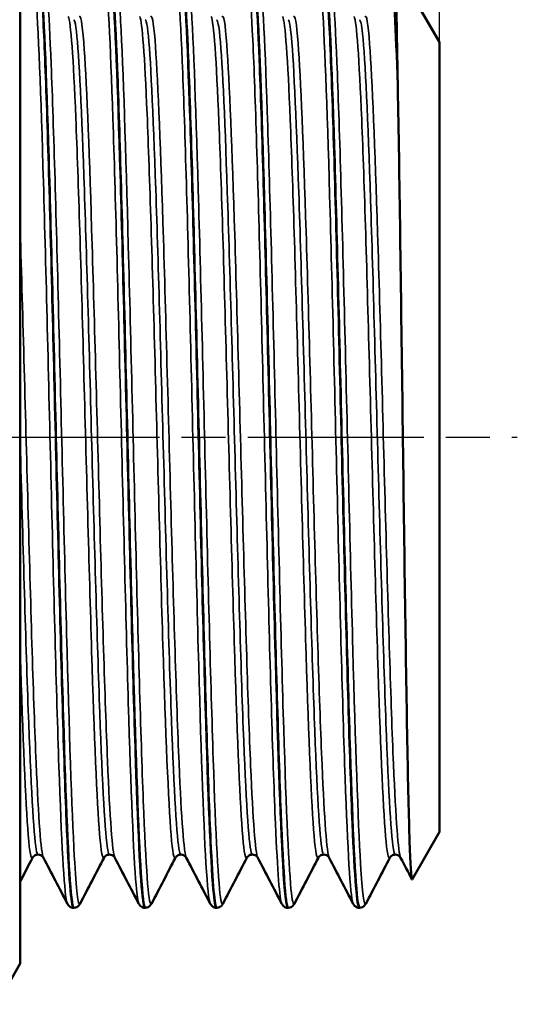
# Model space of a CAD drawing. Header units: millimetres. Extents: x 0 to 698, y -67 to 297.
# Tile 5 of 18: x 60 to 76, y 103 to 135. Entities that reach past the tile are written whole.
import ezdxf

# ---------------------------------------------------------------- set-up
doc = ezdxf.new("R2010")
doc.units = ezdxf.units.MM
doc.linetypes.add('CHAIN', pattern=[0.7087, 0.4724, -0.0591, 0.1181, -0.0591])
for name, color, linetype, lineweight in [('Видимые тонкие (ГОСТ)', 7, 'Continuous', 35), ('Видимый контур (ГОСТ)', 7, 'Continuous', 50), ('Осевая линия (ГОСТ)', 7, 'Continuous', 25), ('Размер (ГОСТ)', 7, 'Continuous', 25)]:
    doc.layers.add(name, color=color, linetype=linetype, lineweight=lineweight)
doc.styles.add('Обычный текст (ГОСТ)', font='GOST Common Italic.ttf')
doc.dimstyles.new('Обычный (ГОСТ)', dxfattribs={"dimtxt": 3.5, "dimasz": 3.5, "dimexe": 1, "dimexo": 0, "dimgap": 0.5, "dimtad": 1, "dimrnd": 1e-08, "dimtxsty": 'Обычный текст (ГОСТ)', "dimblk": 'Filled-1', "dimcen": 0.09, "dimdle": 15, "dimclrd": 256, "dimclre": 256, "dimclrt": 256, "dimazin": 2, "dimtfac": 0.714286, "dimtdec": 3, "dimtmove": 0, "dimatfit": 3, "dimfxl": 1, "dimtolj": 1, "dimlwd": 25, "dimlwe": 25, "dimarcsym": 0})

# ---------------------------------------------------------------- blocks, each defined once
blk = doc.blocks.new('Filled-1')
at = {"color": 0}
for p, q in [((0, 0), (-1, 0.1429)), ((-1, 0.1429), (-1, -0.1429)), ((-1, 0), (0, 0)), ((-1, -0.1429), (0, 0))]:
    blk.add_line(p, q, dxfattribs=at)
at = {"color": 0, "flags": 128}
blk.add_lwpolyline([(-1, -0.1429), (0, 0), (-1, 0.1429), (-1, -0.1429)], dxfattribs=at)
at = {"color": 0}
blk.add_solid([(-1, -0.1429), (0, 0), (-1, 0.1429), (-1, -0.1429)], dxfattribs=at)
blk = doc.blocks.new('*D11')
at = {"layer": 'Defpoints', "color": 0, "linetype": 'Continuous', "transparency": 16777216}
for p in [(73.942, 146.688), (73.942, 133.957), (42.616, 128.829)]:
    blk.add_point(p, dxfattribs=at)
at = {"layer": 'Размер (ГОСТ)', "linetype": 'Continuous', "lineweight": 25, "transparency": 16777216}
for p, q in [((42.616, 128.829), (42.616, 147.688)), ((73.942, 133.957), (73.942, 147.688)), ((46.116, 146.688), (70.442, 146.688))]:
    blk.add_line(p, q, dxfattribs=at)
at = {"layer": 'Размер (ГОСТ)', "linetype": 'Continuous', "lineweight": 25, "transparency": 16777216, "xscale": 3.5, "yscale": 3.5, "zscale": 3.5, "rotation": 180}
blk.add_blockref('Filled-1', (42.616, 146.688), dxfattribs=at)
at = {"layer": 'Размер (ГОСТ)', "linetype": 'Continuous', "lineweight": 25, "transparency": 16777216, "xscale": 3.5, "yscale": 3.5, "zscale": 3.5}
blk.add_blockref('Filled-1', (73.942, 146.688), dxfattribs=at)
at = {"layer": 'Размер (ГОСТ)', "linetype": 'Continuous', "lineweight": 25, "transparency": 16777216, "insert": (53.522, 150.688), "char_height": 3.5, "attachment_point": 1, "style": 'Обычный текст (ГОСТ)'}
blk.add_mtext('\\A1; \\fGOST Common|b0|i1;\\H3.5000;31.5', dxfattribs=at)

msp = doc.modelspace()

# ---------------------------------------------------------------- linework, layer by layer
at = {"layer": 'Видимые тонкие (ГОСТ)'}
for points, knots in [([(60.808, 136.256), (60.852, 136.34), (60.896, 136.103), (60.94, 135.542), (61.023, 134.488), (61.106, 132.297), (61.189, 129.443), (61.272, 126.589), (61.355, 123.092), (61.437, 119.706), (61.52, 116.321), (61.603, 113.072), (61.686, 110.658), (61.769, 108.245), (61.852, 106.685), (61.935, 106.313), (61.942, 106.279), (61.95, 106.255), (61.958, 106.241)], [1.52404, 1.52404, 1.52404, 1.52404, 1.885536, 1.885536, 1.885536, 2.565174, 2.565174, 2.565174, 3.244633, 3.244633, 3.244633, 3.923917, 3.923917, 3.923917, 4.60303, 4.60303, 4.60303, 4.665632, 4.665632, 4.665632, 4.665632]), ([(61.218, 136.263), (61.291, 136.116), (61.364, 135.054), (61.437, 133.24), (61.52, 131.188), (61.603, 128.187), (61.686, 124.885), (61.769, 121.584), (61.852, 118.005), (61.935, 114.92), (62.018, 111.835), (62.1, 109.266), (62.183, 107.765), (62.245, 106.652), (62.306, 106.133), (62.368, 106.245)], [7.900738, 7.900738, 7.900738, 7.900738, 8.501308, 8.501308, 8.501308, 9.180593, 9.180593, 9.180593, 9.859706, 9.859706, 9.859706, 10.538652, 10.538652, 10.538652, 11.042331, 11.042331, 11.042331, 11.042331]), ([(63.108, 136.259), (63.131, 136.305), (63.154, 136.263), (63.177, 136.129), (63.26, 135.647), (63.342, 133.985), (63.425, 131.501), (63.508, 129.016), (63.591, 125.727), (63.673, 122.339), (63.756, 118.952), (63.839, 115.491), (63.921, 112.698), (64.004, 109.907), (64.087, 107.804), (64.169, 106.841), (64.199, 106.498), (64.228, 106.301), (64.258, 106.247)], [7.807225, 7.807225, 7.807225, 7.807225, 7.996171, 7.996171, 7.996171, 8.674342, 8.674342, 8.674342, 9.35237, 9.35237, 9.35237, 10.030258, 10.030258, 10.030258, 10.708011, 10.708011, 10.708011, 10.948818, 10.948818, 10.948818, 10.948818]), ([(63.518, 136.257), (63.57, 136.154), (63.621, 135.606), (63.673, 134.638), (63.756, 133.094), (63.839, 130.493), (63.921, 127.394), (64.004, 124.295), (64.087, 120.72), (64.169, 117.436), (64.252, 114.153), (64.335, 111.183), (64.418, 109.166), (64.501, 107.132), (64.584, 106.082), (64.668, 106.24)], [14.183923, 14.183923, 14.183923, 14.183923, 14.609046, 14.609046, 14.609046, 15.286934, 15.286934, 15.286934, 15.964687, 15.964687, 15.964687, 16.642308, 16.642308, 16.642308, 17.325516, 17.325516, 17.325516, 17.325516]), ([(65.408, 136.263), (65.413, 136.274), (65.418, 136.279), (65.423, 136.28), (65.506, 136.296), (65.589, 135.104), (65.673, 132.964), (65.756, 130.825), (65.839, 127.754), (65.922, 124.417), (66.005, 121.082), (66.088, 117.506), (66.171, 114.462), (66.254, 111.421), (66.337, 108.933), (66.42, 107.539), (66.466, 106.771), (66.512, 106.337), (66.558, 106.248)], [14.09041, 14.09041, 14.09041, 14.09041, 14.132546, 14.132546, 14.132546, 14.814377, 14.814377, 14.814377, 15.495767, 15.495767, 15.495767, 16.176731, 16.176731, 16.176731, 16.857286, 16.857286, 16.857286, 17.232003, 17.232003, 17.232003, 17.232003]), ([(65.818, 136.256), (65.852, 136.191), (65.887, 135.925), (65.922, 135.459), (66.005, 134.347), (66.088, 132.1), (66.171, 129.206), (66.254, 126.313), (66.337, 122.794), (66.42, 119.411), (66.503, 116.029), (66.586, 112.807), (66.669, 110.44), (66.752, 108.075), (66.835, 106.581), (66.918, 106.282), (66.935, 106.222), (66.951, 106.21), (66.968, 106.243)], [20.467109, 20.467109, 20.467109, 20.467109, 20.752443, 20.752443, 20.752443, 21.433407, 21.433407, 21.433407, 22.113962, 22.113962, 22.113962, 22.794125, 22.794125, 22.794125, 23.473911, 23.473911, 23.473911, 23.608701, 23.608701, 23.608701, 23.608701]), ([(67.708, 136.261), (67.776, 136.385), (67.844, 135.723), (67.912, 134.349), (67.995, 132.683), (68.078, 129.982), (68.161, 126.827), (68.243, 123.674), (68.326, 120.089), (68.409, 116.842), (68.491, 113.597), (68.574, 110.713), (68.657, 108.81), (68.724, 107.268), (68.791, 106.378), (68.858, 106.243)], [20.373596, 20.373596, 20.373596, 20.373596, 20.932935, 20.932935, 20.932935, 21.611079, 21.611079, 21.611079, 22.288941, 22.288941, 22.288941, 22.966538, 22.966538, 22.966538, 23.515188, 23.515188, 23.515188, 23.515188]), ([(68.118, 136.261), (68.132, 136.235), (68.146, 136.174), (68.161, 136.078), (68.243, 135.523), (68.326, 133.793), (68.409, 131.26), (68.491, 128.727), (68.574, 125.41), (68.657, 122.02), (68.74, 118.602), (68.824, 115.134), (68.907, 112.373), (68.99, 109.616), (69.073, 107.582), (69.157, 106.715), (69.194, 106.33), (69.231, 106.176), (69.268, 106.248)], [26.750294, 26.750294, 26.750294, 26.750294, 26.867754, 26.867754, 26.867754, 27.545617, 27.545617, 27.545617, 28.223213, 28.223213, 28.223213, 28.906392, 28.906392, 28.906392, 29.588608, 29.588608, 29.588608, 29.891887, 29.891887, 29.891887, 29.891887]), ([(70.008, 136.256), (70.056, 136.347), (70.104, 136.052), (70.153, 135.375), (70.235, 134.213), (70.318, 131.932), (70.401, 129.023), (70.484, 126.117), (70.566, 122.603), (70.649, 119.239), (70.732, 115.848), (70.816, 112.632), (70.899, 110.291), (70.982, 107.956), (71.065, 106.509), (71.148, 106.263), (71.151, 106.253), (71.155, 106.246), (71.158, 106.24)], [26.656781, 26.656781, 26.656781, 26.656781, 27.052498, 27.052498, 27.052498, 27.73089, 27.73089, 27.73089, 28.408708, 28.408708, 28.408708, 29.091727, 29.091727, 29.091727, 29.772908, 29.772908, 29.772908, 29.798374, 29.798374, 29.798374, 29.798374]), ([(70.418, 136.263), (70.495, 136.111), (70.572, 134.937), (70.649, 132.95), (70.732, 130.802), (70.816, 127.719), (70.899, 124.372), (70.982, 121.034), (71.065, 117.457), (71.148, 114.418), (71.231, 111.386), (71.314, 108.91), (71.397, 107.524), (71.454, 106.575), (71.511, 106.142), (71.568, 106.246)], [33.033479, 33.033479, 33.033479, 33.033479, 33.665384, 33.665384, 33.665384, 34.348402, 34.348402, 34.348402, 35.029584, 35.029584, 35.029584, 35.709192, 35.709192, 35.709192, 36.175072, 36.175072, 36.175072, 36.175072]), ([(72.308, 136.257), (72.336, 136.314), (72.365, 136.235), (72.394, 136.015), (72.463, 135.484), (72.532, 134.146), (72.601, 132.205)], [32.9399664, 32.9399664, 32.9399664, 32.9399664, 33.1749516, 33.1749516, 33.1749516, 33.7408894, 33.7408894, 33.7408894, 33.7408894]), ([(61.989, 134.783), (62.07, 134.625), (62.15, 133.461), (62.231, 131.517), (62.316, 129.462), (62.401, 126.551), (62.486, 123.444), (62.571, 120.337), (62.656, 117.058), (62.741, 114.35), (62.826, 111.641), (62.911, 109.524), (62.996, 108.476), (63.044, 107.887), (63.091, 107.638), (63.139, 107.728)], [7.905832, 7.905832, 7.905832, 7.905832, 8.565164, 8.565164, 8.565164, 9.26231, 9.26231, 9.26231, 9.959274, 9.959274, 9.959274, 10.656061, 10.656061, 10.656061, 11.047424, 11.047424, 11.047424, 11.047424]), ([(62.163, 134.68), (62.187, 134.682), (62.211, 134.598), (62.235, 134.427), (62.32, 133.816), (62.405, 132.094), (62.49, 129.653), (62.576, 127.212), (62.661, 124.072), (62.746, 120.945), (62.831, 117.818), (62.916, 114.73), (63.002, 112.382), (63.087, 110.034), (63.172, 108.444), (63.257, 107.973), (63.276, 107.87), (63.294, 107.821), (63.313, 107.823)], [7.853982, 7.853982, 7.853982, 7.853982, 8.050437, 8.050437, 8.050437, 8.749138, 8.749138, 8.749138, 9.447656, 9.447656, 9.447656, 10.145996, 10.145996, 10.145996, 10.844162, 10.844162, 10.844162, 10.995574, 10.995574, 10.995574, 10.995574]), ([(62.336, 134.776), (62.386, 134.869), (62.436, 134.593), (62.486, 133.947), (62.571, 132.847), (62.656, 130.684), (62.741, 127.947), (62.826, 125.211), (62.911, 121.923), (62.996, 118.827), (63.081, 115.731), (63.166, 112.851), (63.251, 110.838), (63.329, 108.982), (63.408, 107.876), (63.486, 107.721)], [7.802132, 7.802132, 7.802132, 7.802132, 8.210965, 8.210965, 8.210965, 8.907929, 8.907929, 8.907929, 9.604717, 9.604717, 9.604717, 10.301332, 10.301332, 10.301332, 10.943724, 10.943724, 10.943724, 10.943724]), ([(64.289, 134.783), (64.368, 134.628), (64.446, 133.515), (64.525, 131.649), (64.61, 129.634), (64.695, 126.756), (64.78, 123.664), (64.865, 120.573), (64.949, 117.291), (65.034, 114.56), (65.122, 111.737), (65.21, 109.526), (65.297, 108.457), (65.345, 107.881), (65.392, 107.639), (65.439, 107.729)], [14.189017, 14.189017, 14.189017, 14.189017, 14.833316, 14.833316, 14.833316, 15.528986, 15.528986, 15.528986, 16.224514, 16.224514, 16.224514, 16.943339, 16.943339, 16.943339, 17.330609, 17.330609, 17.330609, 17.330609]), ([(64.463, 134.68), (64.486, 134.682), (64.51, 134.599), (64.534, 134.429), (64.619, 133.823), (64.704, 132.111), (64.789, 129.68), (64.874, 127.25), (64.959, 124.12), (65.045, 120.999), (65.133, 117.759), (65.221, 114.556), (65.309, 112.169), (65.395, 109.849), (65.481, 108.316), (65.567, 107.924), (65.582, 107.854), (65.597, 107.82), (65.613, 107.822)], [14.137167, 14.137167, 14.137167, 14.137167, 14.332527, 14.332527, 14.332527, 15.029737, 15.029737, 15.029737, 15.726804, 15.726804, 15.726804, 16.45051, 16.45051, 16.45051, 17.153805, 17.153805, 17.153805, 17.27876, 17.27876, 17.27876, 17.27876]), ([(64.636, 134.776), (64.684, 134.866), (64.732, 134.616), (64.78, 134.024), (64.865, 132.975), (64.949, 130.861), (65.034, 128.158), (65.122, 125.364), (65.21, 121.964), (65.297, 118.772), (65.383, 115.657), (65.469, 112.765), (65.554, 110.76), (65.632, 108.95), (65.709, 107.875), (65.786, 107.721)], [14.085317, 14.085317, 14.085317, 14.085317, 14.477642, 14.477642, 14.477642, 15.17317, 15.17317, 15.17317, 15.891995, 15.891995, 15.891995, 16.593652, 16.593652, 16.593652, 17.22691, 17.22691, 17.22691, 17.22691]), ([(66.589, 134.783), (66.671, 134.623), (66.754, 133.409), (66.836, 131.391), (66.921, 129.298), (67.006, 126.356), (67.091, 123.234), (67.177, 120.114), (67.262, 116.839), (67.347, 114.152), (67.432, 111.467), (67.517, 109.392), (67.603, 108.396), (67.648, 107.863), (67.694, 107.642), (67.739, 107.728)], [20.472202, 20.472202, 20.472202, 20.472202, 21.145631, 21.145631, 21.145631, 21.844355, 21.844355, 21.844355, 22.542652, 22.542652, 22.542652, 23.24054, 23.24054, 23.24054, 23.613795, 23.613795, 23.613795, 23.613795]), ([(66.763, 134.678), (66.792, 134.68), (66.822, 134.553), (66.851, 134.293), (66.937, 133.541), (67.022, 131.684), (67.108, 129.147), (67.193, 126.612), (67.278, 123.417), (67.364, 120.291), (67.449, 117.167), (67.535, 114.136), (67.62, 111.89), (67.705, 109.645), (67.791, 108.201), (67.876, 107.887), (67.888, 107.842), (67.9, 107.82), (67.913, 107.821)], [20.420352, 20.420352, 20.420352, 20.420352, 20.662537, 20.662537, 20.662537, 21.362863, 21.362863, 21.362863, 22.062757, 22.062757, 22.062757, 22.762237, 22.762237, 22.762237, 23.46132, 23.46132, 23.46132, 23.561945, 23.561945, 23.561945, 23.561945]), ([(66.936, 134.776), (66.988, 134.873), (67.04, 134.57), (67.091, 133.872), (67.177, 132.723), (67.262, 130.514), (67.347, 127.746), (67.432, 124.98), (67.517, 121.676), (67.603, 118.586), (67.688, 115.497), (67.773, 112.645), (67.858, 110.676), (67.934, 108.916), (68.01, 107.873), (68.086, 107.721)], [20.368502, 20.368502, 20.368502, 20.368502, 20.793011, 20.793011, 20.793011, 21.491308, 21.491308, 21.491308, 22.189196, 22.189196, 22.189196, 22.886693, 22.886693, 22.886693, 23.510095, 23.510095, 23.510095, 23.510095]), ([(68.889, 134.783), (68.97, 134.625), (69.051, 133.441), (69.133, 131.468), (69.217, 129.404), (69.302, 126.493), (69.387, 123.391), (69.473, 120.262), (69.558, 116.963), (69.644, 114.25), (69.729, 111.541), (69.815, 109.438), (69.9, 108.421), (69.947, 107.871), (69.993, 107.641), (70.039, 107.729)], [26.755387, 26.755387, 26.755387, 26.755387, 27.420258, 27.420258, 27.420258, 28.115768, 28.115768, 28.115768, 28.817378, 28.817378, 28.817378, 29.51794, 29.51794, 29.51794, 29.89698, 29.89698, 29.89698, 29.89698]), ([(69.063, 134.678), (69.093, 134.68), (69.123, 134.547), (69.153, 134.274), (69.238, 133.509), (69.323, 131.651), (69.409, 129.121), (69.494, 126.569), (69.58, 123.352), (69.666, 120.212), (69.752, 117.077), (69.837, 114.043), (69.923, 111.807), (70.009, 109.574), (70.094, 108.155), (70.18, 107.873), (70.191, 107.837), (70.202, 107.82), (70.213, 107.82)], [26.703538, 26.703538, 26.703538, 26.703538, 26.9514, 26.9514, 26.9514, 27.648468, 27.648468, 27.648468, 28.351794, 28.351794, 28.351794, 29.054054, 29.054054, 29.054054, 29.755322, 29.755322, 29.755322, 29.84513, 29.84513, 29.84513, 29.84513]), ([(69.236, 134.776), (69.286, 134.87), (69.337, 134.587), (69.387, 133.929), (69.473, 132.81), (69.558, 130.615), (69.644, 127.847), (69.729, 125.082), (69.815, 121.769), (69.9, 118.663), (69.986, 115.561), (70.071, 112.691), (70.157, 110.707), (70.233, 108.928), (70.31, 107.874), (70.386, 107.721)], [26.651688, 26.651688, 26.651688, 26.651688, 27.064424, 27.064424, 27.064424, 27.766034, 27.766034, 27.766034, 28.466596, 28.466596, 28.466596, 29.166184, 29.166184, 29.166184, 29.79328, 29.79328, 29.79328, 29.79328]), ([(71.189, 134.783), (71.27, 134.625), (71.351, 133.441), (71.433, 131.469), (71.518, 129.388), (71.604, 126.444), (71.689, 123.313), (71.775, 120.19), (71.86, 116.905), (71.945, 114.206), (72.031, 111.514), (72.116, 109.427), (72.201, 108.417), (72.247, 107.869), (72.293, 107.641), (72.339, 107.728)], [33.038573, 33.038573, 33.038573, 33.038573, 33.703324, 33.703324, 33.703324, 34.404835, 34.404835, 34.404835, 35.104336, 35.104336, 35.104336, 35.802114, 35.802114, 35.802114, 36.180165, 36.180165, 36.180165, 36.180165]), ([(71.363, 134.678), (71.395, 134.68), (71.427, 134.53), (71.459, 134.225), (71.545, 133.406), (71.631, 131.475), (71.717, 128.878), (71.802, 126.293), (71.888, 123.068), (71.973, 119.943), (72.059, 116.826), (72.144, 113.831), (72.229, 111.642), (72.315, 109.458), (72.4, 108.093), (72.485, 107.857), (72.494, 107.832), (72.503, 107.819), (72.513, 107.82)], [32.986723, 32.986723, 32.986723, 32.986723, 33.249289, 33.249289, 33.249289, 33.953805, 33.953805, 33.953805, 34.655117, 34.655117, 34.655117, 35.354654, 35.354654, 35.354654, 36.052699, 36.052699, 36.052699, 36.128316, 36.128316, 36.128316, 36.128316]), ([(71.536, 134.776), (71.587, 134.871), (71.638, 134.579), (71.689, 133.901), (71.775, 132.768), (71.86, 130.568), (71.945, 127.802), (72.031, 125.043), (72.116, 121.743), (72.201, 118.65), (72.286, 115.563), (72.371, 112.707), (72.456, 110.726), (72.532, 108.936), (72.609, 107.874), (72.686, 107.721)], [32.934873, 32.934873, 32.934873, 32.934873, 33.353491, 33.353491, 33.353491, 34.052992, 34.052992, 34.052992, 34.75077, 34.75077, 34.75077, 35.447104, 35.447104, 35.447104, 36.076466, 36.076466, 36.076466, 36.076466]), ([(60.442, 127.902), (60.527, 125.154), (60.613, 121.855), (60.698, 118.755), (60.783, 115.655), (60.868, 112.778), (60.954, 110.777), (61.031, 108.957), (61.109, 107.875), (61.186, 107.721)], [2.628617, 2.628617, 2.628617, 2.628617, 3.326906, 3.326906, 3.326906, 4.025228, 4.025228, 4.025228, 4.660539, 4.660539, 4.660539, 4.660539]), ([(60.442, 121.081), (60.528, 117.948), (60.613, 114.841), (60.698, 112.47), (60.784, 110.098), (60.869, 108.481), (60.955, 107.987), (60.974, 107.875), (60.993, 107.821), (61.013, 107.823)], [3.154289, 3.154289, 3.154289, 3.154289, 3.854148, 3.854148, 3.854148, 4.554038, 4.554038, 4.554038, 4.712389, 4.712389, 4.712389, 4.712389]), ([(60.442, 114.304), (60.527, 111.597), (60.613, 109.486), (60.698, 108.451), (60.745, 107.88), (60.792, 107.639), (60.839, 107.728)], [3.679961, 3.679961, 3.679961, 3.679961, 4.37825, 4.37825, 4.37825, 4.764239, 4.764239, 4.764239, 4.764239])]:
    msp.add_open_spline(points, degree=3, knots=knots, dxfattribs=at)
at = {"layer": 'Видимый контур (ГОСТ)'}
for p, q in [((60.442, 104.315), (60.442, 138.188)), ((73.942, 133.957), (72.534, 136.395)), ((73.942, 108.547), (73.942, 133.957)), ((73.942, 108.547), (73.06, 107.02)), ((62.167, 106.107), (62.159, 106.107)), ((64.467, 106.107), (64.459, 106.107)), ((66.767, 106.107), (66.759, 106.107)), ((69.067, 106.107), (69.059, 106.107)), ((71.367, 106.107), (71.359, 106.107)), ((60.442, 104.315), (59.684, 103.002))]:
    msp.add_line(p, q, dxfattribs=at)
for points, knots in [([(61.008, 136.392), (61.068, 136.388), (61.128, 135.786), (61.187, 134.627), (61.27, 133.022), (61.353, 130.359), (61.436, 127.212), (61.518, 124.066), (61.601, 120.457), (61.684, 117.162), (61.766, 113.867), (61.849, 110.909), (61.932, 108.922), (62.007, 107.106), (62.083, 106.113), (62.159, 106.108)], [1.569842, 1.569842, 1.569842, 1.569842, 2.059032, 2.059032, 2.059032, 2.737133, 2.737133, 2.737133, 3.41506, 3.41506, 3.41506, 4.092819, 4.092819, 4.092819, 4.712389, 4.712389, 4.712389, 4.712389]), ([(62.167, 106.113), (62.141, 106.11), (62.115, 106.222), (62.088, 106.452), (62.005, 107.18), (61.923, 109.087), (61.84, 111.76), (61.757, 114.427), (61.674, 117.838), (61.591, 121.261), (61.509, 124.677), (61.426, 128.081), (61.344, 130.743), (61.261, 133.421), (61.178, 135.329), (61.095, 136.055), (61.069, 136.282), (61.043, 136.393), (61.017, 136.391)], [-10.996528, -10.996528, -10.996528, -10.996528, -10.781669, -10.781669, -10.781669, -10.102175, -10.102175, -10.102175, -9.424192, -9.424192, -9.424192, -8.747463, -8.747463, -8.747463, -8.066887, -8.066887, -8.066887, -7.853982, -7.853982, -7.853982, -7.853982]), ([(63.308, 136.389), (63.345, 136.391), (63.382, 136.166), (63.419, 135.711), (63.502, 134.695), (63.584, 132.539), (63.667, 129.704), (63.749, 126.87), (63.832, 123.377), (63.915, 119.974), (63.997, 116.571), (64.08, 113.281), (64.162, 110.808), (64.245, 108.336), (64.327, 106.697), (64.41, 106.242), (64.426, 106.152), (64.442, 106.109), (64.459, 106.11)], [7.853028, 7.853028, 7.853028, 7.853028, 8.156037, 8.156037, 8.156037, 8.832721, 8.832721, 8.832721, 9.509267, 9.509267, 9.509267, 10.185679, 10.185679, 10.185679, 10.861961, 10.861961, 10.861961, 10.995574, 10.995574, 10.995574, 10.995574]), ([(64.467, 106.117), (64.42, 106.116), (64.373, 106.485), (64.326, 107.219), (64.242, 108.513), (64.159, 110.93), (64.076, 113.943), (63.993, 116.953), (63.91, 120.538), (63.827, 123.92), (63.744, 127.298), (63.661, 130.452), (63.578, 132.699), (63.495, 134.943), (63.412, 136.268), (63.329, 136.388), (63.325, 136.394), (63.321, 136.397), (63.317, 136.397)], [-17.279714, -17.279714, -17.279714, -17.279714, -16.893161, -16.893161, -16.893161, -16.211542, -16.211542, -16.211542, -15.530864, -15.530864, -15.530864, -14.851062, -14.851062, -14.851062, -14.172071, -14.172071, -14.172071, -14.137167, -14.137167, -14.137167, -14.137167]), ([(65.608, 136.393), (65.626, 136.396), (65.643, 136.346), (65.661, 136.243), (65.744, 135.754), (65.827, 134.07), (65.91, 131.554), (65.993, 129.039), (66.076, 125.711), (66.159, 122.289), (66.241, 118.868), (66.324, 115.377), (66.407, 112.568), (66.49, 109.76), (66.573, 107.654), (66.656, 106.702), (66.69, 106.308), (66.724, 106.113), (66.759, 106.115)], [14.136213, 14.136213, 14.136213, 14.136213, 14.279927, 14.279927, 14.279927, 14.959906, 14.959906, 14.959906, 15.639464, 15.639464, 15.639464, 16.318619, 16.318619, 16.318619, 16.997385, 16.997385, 16.997385, 17.27876, 17.27876, 17.27876, 17.27876]), ([(66.767, 106.11), (66.701, 106.114), (66.635, 106.861), (66.569, 108.269), (66.486, 110.034), (66.403, 112.826), (66.32, 116.043), (66.237, 119.259), (66.155, 122.878), (66.072, 126.121), (65.989, 129.362), (65.906, 132.206), (65.824, 134.04), (65.755, 135.569), (65.686, 136.388), (65.617, 136.394)], [-23.562899, -23.562899, -23.562899, -23.562899, -23.020997, -23.020997, -23.020997, -22.34223, -22.34223, -22.34223, -21.663835, -21.663835, -21.663835, -20.985795, -20.985795, -20.985795, -20.420352, -20.420352, -20.420352, -20.420352]), ([(67.908, 136.397), (67.987, 136.396), (68.065, 135.324), (68.144, 133.378), (68.226, 131.332), (68.309, 128.334), (68.391, 125.027), (68.478, 121.569), (68.564, 117.799), (68.65, 114.592), (68.733, 111.502), (68.817, 108.957), (68.9, 107.51), (68.953, 106.589), (69.006, 106.118), (69.059, 106.114)], [20.419398, 20.419398, 20.419398, 20.419398, 21.06274, 21.06274, 21.06274, 21.739239, 21.739239, 21.739239, 22.446454, 22.446454, 22.446454, 23.128074, 23.128074, 23.128074, 23.561945, 23.561945, 23.561945, 23.561945]), ([(69.067, 106.107), (69.065, 106.107), (69.063, 106.107), (69.061, 106.109), (68.979, 106.159), (68.896, 107.406), (68.814, 109.583), (68.731, 111.759), (68.649, 114.85), (68.566, 118.194), (68.481, 121.623), (68.397, 125.293), (68.312, 128.382), (68.229, 131.419), (68.146, 133.872), (68.063, 135.209), (68.014, 135.99), (67.965, 136.387), (67.917, 136.389)], [-29.846084, -29.846084, -29.846084, -29.846084, -29.830349, -29.830349, -29.830349, -29.153936, -29.153936, -29.153936, -28.477654, -28.477654, -28.477654, -27.784132, -27.784132, -27.784132, -27.102308, -27.102308, -27.102308, -26.703538, -26.703538, -26.703538, -26.703538]), ([(70.208, 136.392), (70.269, 136.389), (70.33, 135.764), (70.39, 134.566), (70.473, 132.939), (70.556, 130.265), (70.638, 127.117), (70.721, 123.946), (70.804, 120.316), (70.887, 117.014), (70.97, 113.721), (71.053, 110.777), (71.136, 108.818), (71.21, 107.067), (71.284, 106.114), (71.359, 106.108)], [26.702584, 26.702584, 26.702584, 26.702584, 27.200296, 27.200296, 27.200296, 27.876684, 27.876684, 27.876684, 28.557947, 28.557947, 28.557947, 29.23744, 29.23744, 29.23744, 29.84513, 29.84513, 29.84513, 29.84513]), ([(71.367, 106.113), (71.342, 106.11), (71.317, 106.211), (71.292, 106.42), (71.209, 107.113), (71.127, 108.98), (71.044, 111.62), (70.961, 114.26), (70.879, 117.654), (70.796, 121.075), (70.713, 124.495), (70.631, 127.917), (70.548, 130.606), (70.465, 133.295), (70.383, 135.234), (70.3, 136.006), (70.272, 136.265), (70.244, 136.393), (70.217, 136.39)], [-36.129269, -36.129269, -36.129269, -36.129269, -35.924555, -35.924555, -35.924555, -35.246797, -35.246797, -35.246797, -34.569204, -34.569204, -34.569204, -33.891772, -33.891772, -33.891772, -33.214497, -33.214497, -33.214497, -32.986723, -32.986723, -32.986723, -32.986723]), ([(72.601, 132.205), (72.579, 133.424), (72.563, 134.412), (72.541, 135.823), (72.534, 136.244), (72.534, 136.362)], [-1.055189, -1.055189, -1.055189, -1.055189, -0.533027, -0.533027, -0.016883, -0.016883, -0.016883, -0.016883]), ([(73.06, 107.02), (73.057, 107.014), (73.054, 107.014), (73.025, 107.075), (73, 107.493), (72.95, 109.012), (72.925, 110.105), (72.875, 112.835), (72.851, 114.45), (72.8, 117.999), (72.776, 119.9), (72.726, 123.746), (72.701, 125.652), (72.651, 129.218), (72.626, 130.84), (72.601, 132.205)], [-3.507056, -3.507056, -3.507056, -3.507056, -3.432924, -3.432924, -2.873183, -2.873183, -2.308476, -2.308476, -1.738804, -1.738804, -1.164166, -1.164166, -0.584565, -0.584565, 0, 0, 0, 0]), ([(61.013, 107.819), (60.967, 107.819), (60.924, 107.802), (60.874, 107.768), (60.861, 107.753), (60.845, 107.732), (60.842, 107.725), (60.839, 107.72)], [0, 0, 0, 0, 0.02765723, 0.02765723, 0.05162515, 0.05162515, 0.07392292, 0.07392292, 0.07392292, 0.07392292]), ([(61.186, 107.72), (61.182, 107.728), (61.176, 107.742), (61.141, 107.775), (61.124, 107.788), (61.076, 107.811), (61.045, 107.819), (61.013, 107.819)], [0, 0, 0, 0, 0.0357358, 0.0357358, 0.05449338, 0.05449338, 0.07395411, 0.07395411, 0.07395411, 0.07395411]), ([(63.313, 107.819), (63.267, 107.819), (63.224, 107.802), (63.174, 107.768), (63.161, 107.753), (63.145, 107.732), (63.142, 107.725), (63.139, 107.72)], [0, 0, 0, 0, 0.02765723, 0.02765723, 0.05162515, 0.05162515, 0.07392292, 0.07392292, 0.07392292, 0.07392292]), ([(63.486, 107.72), (63.482, 107.728), (63.476, 107.742), (63.441, 107.775), (63.424, 107.788), (63.376, 107.811), (63.345, 107.819), (63.313, 107.819)], [0, 0, 0, 0, 0.0357358, 0.0357358, 0.05449338, 0.05449338, 0.07395411, 0.07395411, 0.07395411, 0.07395411]), ([(65.613, 107.819), (65.567, 107.819), (65.524, 107.802), (65.474, 107.768), (65.461, 107.753), (65.445, 107.732), (65.442, 107.725), (65.439, 107.72)], [0, 0, 0, 0, 0.02765723, 0.02765723, 0.05162515, 0.05162515, 0.07392292, 0.07392292, 0.07392292, 0.07392292]), ([(65.786, 107.72), (65.782, 107.728), (65.776, 107.742), (65.741, 107.775), (65.724, 107.788), (65.676, 107.811), (65.645, 107.819), (65.613, 107.819)], [0, 0, 0, 0, 0.0357358, 0.0357358, 0.05449338, 0.05449338, 0.07395411, 0.07395411, 0.07395411, 0.07395411]), ([(67.913, 107.819), (67.867, 107.819), (67.824, 107.802), (67.774, 107.768), (67.761, 107.753), (67.745, 107.732), (67.742, 107.725), (67.739, 107.72)], [0, 0, 0, 0, 0.02765723, 0.02765723, 0.05162515, 0.05162515, 0.07392292, 0.07392292, 0.07392292, 0.07392292]), ([(68.086, 107.72), (68.082, 107.728), (68.076, 107.742), (68.041, 107.775), (68.024, 107.788), (67.976, 107.811), (67.945, 107.819), (67.913, 107.819)], [0, 0, 0, 0, 0.0357358, 0.0357358, 0.05449338, 0.05449338, 0.07395411, 0.07395411, 0.07395411, 0.07395411]), ([(70.213, 107.819), (70.167, 107.819), (70.124, 107.802), (70.074, 107.768), (70.061, 107.753), (70.045, 107.732), (70.042, 107.725), (70.039, 107.72)], [0, 0, 0, 0, 0.02765723, 0.02765723, 0.05162515, 0.05162515, 0.07392292, 0.07392292, 0.07392292, 0.07392292]), ([(70.386, 107.72), (70.382, 107.728), (70.376, 107.742), (70.341, 107.775), (70.324, 107.788), (70.276, 107.811), (70.245, 107.819), (70.213, 107.819)], [0, 0, 0, 0, 0.0357358, 0.0357358, 0.05449338, 0.05449338, 0.07395411, 0.07395411, 0.07395411, 0.07395411]), ([(72.513, 107.819), (72.467, 107.819), (72.424, 107.802), (72.374, 107.768), (72.361, 107.753), (72.345, 107.732), (72.342, 107.725), (72.339, 107.72)], [0, 0, 0, 0, 0.02765723, 0.02765723, 0.05162515, 0.05162515, 0.07392292, 0.07392292, 0.07392292, 0.07392292]), ([(72.686, 107.72), (72.682, 107.728), (72.676, 107.742), (72.641, 107.775), (72.624, 107.788), (72.576, 107.811), (72.545, 107.819), (72.513, 107.819)], [0, 0, 0, 0, 0.0357358, 0.0357358, 0.05449338, 0.05449338, 0.07395411, 0.07395411, 0.07395411, 0.07395411]), ([(62.158, 106.107), (62.112, 106.109), (62.069, 106.126), (62.012, 106.165), (61.995, 106.184), (61.971, 106.215), (61.964, 106.228), (61.958, 106.24)], [0, 0, 0, 0, 0.02651349, 0.02651349, 0.05107609, 0.05107609, 0.07371099, 0.07371099, 0.07371099, 0.07371099]), ([(62.368, 106.24), (62.358, 106.221), (62.345, 106.199), (62.303, 106.158), (62.284, 106.143), (62.233, 106.118), (62.201, 106.108), (62.167, 106.107)], [0, 0, 0, 0, 0.03580156, 0.03580156, 0.05443644, 0.05443644, 0.0737469, 0.0737469, 0.0737469, 0.0737469]), ([(64.458, 106.107), (64.412, 106.109), (64.369, 106.126), (64.312, 106.165), (64.295, 106.184), (64.271, 106.215), (64.264, 106.228), (64.258, 106.24)], [0, 0, 0, 0, 0.02651349, 0.02651349, 0.05107609, 0.05107609, 0.07371099, 0.07371099, 0.07371099, 0.07371099]), ([(64.668, 106.24), (64.658, 106.221), (64.645, 106.199), (64.603, 106.158), (64.584, 106.143), (64.533, 106.118), (64.501, 106.108), (64.467, 106.107)], [0, 0, 0, 0, 0.03580156, 0.03580156, 0.05443644, 0.05443644, 0.0737469, 0.0737469, 0.0737469, 0.0737469]), ([(66.758, 106.107), (66.712, 106.109), (66.669, 106.126), (66.612, 106.165), (66.595, 106.184), (66.571, 106.215), (66.564, 106.228), (66.558, 106.24)], [0, 0, 0, 0, 0.02651349, 0.02651349, 0.05107609, 0.05107609, 0.07371099, 0.07371099, 0.07371099, 0.07371099]), ([(66.968, 106.24), (66.958, 106.221), (66.945, 106.199), (66.903, 106.158), (66.884, 106.143), (66.833, 106.118), (66.801, 106.108), (66.767, 106.107)], [0, 0, 0, 0, 0.03580156, 0.03580156, 0.05443644, 0.05443644, 0.0737469, 0.0737469, 0.0737469, 0.0737469]), ([(69.058, 106.107), (69.012, 106.109), (68.969, 106.126), (68.912, 106.165), (68.895, 106.184), (68.871, 106.215), (68.864, 106.228), (68.858, 106.24)], [0, 0, 0, 0, 0.02651349, 0.02651349, 0.05107609, 0.05107609, 0.07371099, 0.07371099, 0.07371099, 0.07371099]), ([(69.268, 106.24), (69.258, 106.221), (69.245, 106.199), (69.203, 106.158), (69.184, 106.143), (69.133, 106.118), (69.101, 106.108), (69.067, 106.107)], [0, 0, 0, 0, 0.03580156, 0.03580156, 0.05443644, 0.05443644, 0.0737469, 0.0737469, 0.0737469, 0.0737469]), ([(71.358, 106.107), (71.312, 106.109), (71.269, 106.126), (71.212, 106.165), (71.195, 106.184), (71.171, 106.215), (71.164, 106.228), (71.158, 106.24)], [0, 0, 0, 0, 0.02651349, 0.02651349, 0.05107609, 0.05107609, 0.07371099, 0.07371099, 0.07371099, 0.07371099]), ([(71.568, 106.24), (71.558, 106.221), (71.545, 106.199), (71.503, 106.158), (71.484, 106.143), (71.433, 106.118), (71.401, 106.108), (71.367, 106.107)], [0, 0, 0, 0, 0.03580156, 0.03580156, 0.05443644, 0.05443644, 0.0737469, 0.0737469, 0.0737469, 0.0737469])]:
    msp.add_open_spline(points, degree=3, knots=knots, dxfattribs=at)
for points in [[(60.839, 107.72), (60.707, 107.466), (60.575, 107.213), (60.442, 106.959)], [(61.958, 106.24), (61.7, 106.733), (61.443, 107.227), (61.186, 107.72)], [(63.139, 107.72), (62.882, 107.227), (62.625, 106.733), (62.368, 106.24)], [(64.258, 106.24), (64, 106.733), (63.743, 107.227), (63.486, 107.72)], [(65.439, 107.72), (65.182, 107.227), (64.925, 106.733), (64.668, 106.24)], [(66.558, 106.24), (66.3, 106.733), (66.043, 107.227), (65.786, 107.72)], [(67.739, 107.72), (67.482, 107.227), (67.225, 106.733), (66.968, 106.24)], [(68.858, 106.24), (68.6, 106.733), (68.343, 107.227), (68.086, 107.72)], [(70.039, 107.72), (69.782, 107.227), (69.525, 106.733), (69.268, 106.24)], [(71.158, 106.24), (70.9, 106.733), (70.643, 107.227), (70.386, 107.72)], [(72.339, 107.72), (72.082, 107.227), (71.825, 106.733), (71.568, 106.24)], [(73.051, 107.02), (72.929, 107.254), (72.808, 107.487), (72.686, 107.72)]]:
    msp.add_open_spline(points, degree=3, dxfattribs=at)
at = {"layer": 'Осевая линия (ГОСТ)', "linetype": 'CHAIN', "ltscale": 11.993792}
msp.add_line((42.263, 121.252), (76.442, 121.252), dxfattribs=at)

# ---------------------------------------------------------------- dimensions: what is measured, and where the dimension line sits
at = {"layer": 'Размер (ГОСТ)', "linetype": 'Continuous', "lineweight": 25}
dim = msp.add_linear_dim(base=(73.942, 146.688), p1=(42.616, 128.829), p2=(73.942, 133.957), angle=180, text=' \\fGOST Common|b0|i1;\\H3.5000;31.5', dimstyle='Обычный (ГОСТ)', override={"dimgap": 0.5, "dimdec": 2, "dimtol": 0, "dimlim": 0, "dimtp": 0, "dimtm": 0, "dimtdec": 3, "dimtofl": 0, "dimatfit": 1}, dxfattribs=at)
dim.commit()
dim.dimension.update_dxf_attribs({"geometry": '*D11', "text_midpoint": (58.279, 146.688), "dimtype": 160})

doc.saveas('drawing.dxf')
